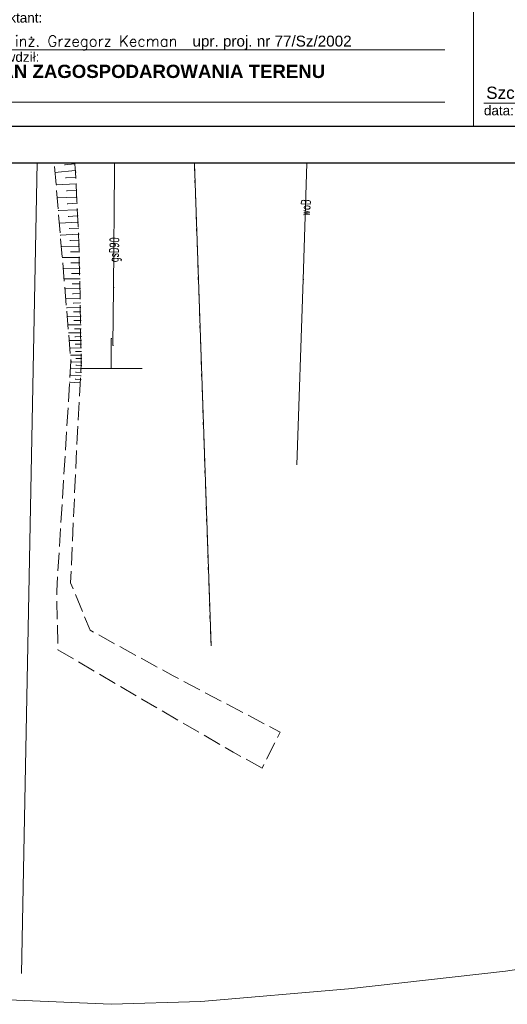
# Model space of a CAD drawing. Extents: x -134780 to 5540120, y 74663 to 5964901.
# Tile 7 of 84: x 5539592 to 5539633, y 5961197 to 5961279. Entities that reach past the tile are written whole.
import ezdxf

# ---------------------------------------------------------------- set-up
doc = ezdxf.new("R2010")
doc.units = 0
doc.header["$MEASUREMENT"] = 0
doc.set_wipeout_variables(frame=1)
doc.linetypes.add('L_0_03', pattern=[1, 0.5, -0.5])
doc.linetypes.add('L_0_06', pattern=[2, 1.5, -0.5])
for name, color, linetype, lineweight in [('000_Inne__niezydentyfikowane__Nr_Pióra__7', 7, 'Continuous', 13), ('0_Nr_Pióra__7', 7, 'Continuous', 13), ('ARCH TABELA_Nr_Pióra__1', 7, 'Continuous', 25), ('ARCH TABELA_Nr_Pióra__21', 7, 'Continuous', 9), ('ARCH TABELA_Nr_Pióra__7', 7, 'Continuous', 13), ('kraweznik_Nr_Pióra__7', 7, 'Continuous', 13), ('mapa', 7, 'Continuous', 13), ('przewod_gazowy_Atr1_Nr_Pióra__7', 7, 'Continuous', 13), ('przewod_gazowy_Nr_Pióra__7', 7, 'Continuous', 13), ('przewod_wodociagowy_Atr1_Nr_Pióra__7', 7, 'Continuous', 13), ('przewod_wodociagowy_Nr_Pióra__7', 7, 'Continuous', 13), ('skarpa_nieumocniona_Nr_Pióra__7', 7, 'Continuous', 13), ('Wstawianie_ramki_sekcyjnej_z_opisem_Nr_Pióra__7', 7, 'Continuous', 13), ('zasuwa_lub_zawor_Nr_Pióra__7', 7, 'Continuous', 13)]:
    doc.layers.add(name, color=color, linetype=linetype, lineweight=lineweight)
doc.layers.add('218_kontur_uzytku_gruntowego_Nr_Pióra__3', color=7, linetype='Continuous', lineweight=18, true_color=0xff6600)
doc.layers.add('219_dzialka_ewidencyjna_Nr_Pióra__96', color=7, linetype='Continuous', lineweight=13, true_color=0x00d59f)
doc.layers.add('_TABELA', color=7, linetype='Continuous')
doc.styles.add('GENERATED_STYLE_10', font='ariali.ttf')
doc.styles.add('GENERATED_STYLE_11', font='arialbd.ttf')
doc.styles.add('GENERATED_STYLE_7', font='Simplex.shx', dxfattribs={"bigfont": 'BIGFONT.SHX'})
doc.styles.add('GENERATED_STYLE_9', font='arial.ttf')

# ---------------------------------------------------------------- blocks, each defined once
blk = doc.blocks.new('mapa')
at = {"layer": '000_Inne__niezydentyfikowane__Nr_Pióra__7', "color": 252, "linetype": 'Continuous', "flags": 128}
for points in [[(5539596.01, 5961278.1), (5539593.87, 5961277.94)], [(5539596.1, 5961276.77), (5539592.01, 5961276.48)], [(5539596.19, 5961275.57), (5539594.33, 5961275.44)], [(5539596.28, 5961274.49), (5539592.93, 5961274.18)], [(5539596.37, 5961273.5), (5539594.84, 5961273.36)], [(5539596.45, 5961272.6), (5539593.67, 5961272.34)], [(5539596.53, 5961271.77), (5539595.26, 5961271.66)], [(5539596.6, 5961271.02), (5539594.28, 5961270.81)], [(5539596.66, 5961270.34), (5539595.6, 5961270.24)], [(5539596.72, 5961269.71), (5539594.79, 5961269.53)], [(5539596.82, 5961268.58), (5539595.17, 5961268.43)], [(5539596.77, 5961269.13), (5539595.89, 5961269.05)], [(5539596.88, 5961268.03), (5539596.04, 5961267.95)], [(5539596.93, 5961267.47), (5539595.26, 5961267.32)], [(5539596.98, 5961266.91), (5539596.14, 5961266.84)], [(5539597.03, 5961266.36), (5539595.35, 5961266.2)], [(5539597.09, 5961265.26), (5539595.44, 5961265.18)], [(5539597.06, 5961265.8), (5539596.23, 5961265.76)], [(5539597.11, 5961264.72), (5539596.3, 5961264.68)], [(5539597.14, 5961264.18), (5539595.53, 5961264.1)], [(5539597.17, 5961263.66), (5539596.37, 5961263.62)], [(5539597.19, 5961263.13), (5539595.62, 5961263.06)], [(5539597.24, 5961262.11), (5539595.71, 5961262.03)], [(5539597.22, 5961262.62), (5539596.44, 5961262.58)], [(5539597.29, 5961261.11), (5539595.79, 5961261.03)], [(5539597.27, 5961261.61), (5539596.51, 5961261.57)], [(5539597.31, 5961260.62), (5539596.57, 5961260.58)], [(5539597.33, 5961260.13), (5539595.87, 5961260.1)], [(5539597.34, 5961259.66), (5539596.63, 5961259.64)], [(5539597.35, 5961259.19), (5539595.95, 5961259.17)], [(5539597.36, 5961258.74), (5539596.67, 5961258.73)], [(5539597.37, 5961258.29), (5539596.02, 5961258.27)], [(5539597.38, 5961257.86), (5539596.72, 5961257.85)], [(5539597.39, 5961257.43), (5539596.1, 5961257.41)], [(5539597.4, 5961256.61), (5539596.17, 5961256.58)], [(5539597.39, 5961257.01), (5539596.76, 5961257)], [(5539597.42, 5961255.81), (5539596.23, 5961255.79)], [(5539597.41, 5961256.21), (5539596.8, 5961256.19)], [(5539597.42, 5961255.43), (5539596.84, 5961255.42)], [(5539597.43, 5961255.06), (5539596.3, 5961255.03)], [(5539597.44, 5961254.69), (5539596.88, 5961254.68)], [(5539597.45, 5961254.33), (5539596.36, 5961254.31)], [(5539597.45, 5961253.98), (5539596.92, 5961253.97)], [(5539597.46, 5961253.63), (5539596.42, 5961253.61)], [(5539597.47, 5961252.97), (5539596.47, 5961252.95)], [(5539597.47, 5961253.3), (5539596.96, 5961253.29)], [(5539597.48, 5961252.33), (5539596.53, 5961252.31)], [(5539597.48, 5961252.64), (5539596.99, 5961252.63)], [(5539597.5, 5961251.71), (5539596.58, 5961251.69)], [(5539597.49, 5961252.02), (5539597.02, 5961252.01)], [(5539597.5, 5961251.42), (5539597.05, 5961251.41)], [(5539597.51, 5961251.12), (5539596.63, 5961251.11)], [(5539597.52, 5961250.55), (5539596.66, 5961250.54)], [(5539597.51, 5961250.84), (5539597.08, 5961250.83)], [(5539597.49, 5961249.98), (5539596.63, 5961250.03)], [(5539597.48, 5961249.69), (5539597.05, 5961249.71)], [(5539597.51, 5961250.27), (5539597.08, 5961250.29)], [(5539597.46, 5961249.4), (5539596.6, 5961249.45)], [(5539597.45, 5961249.11), (5539597.01, 5961249.14)], [(5539597.43, 5961248.82), (5539596.56, 5961248.87)]]:
    blk.add_lwpolyline(points, dxfattribs=at)
at = {"layer": '0_Nr_Pióra__7', "color": 252, "linetype": 'Continuous'}
for p, q in [((5539593.87, 5961277.94), (5539593.92, 5961277.94)), ((5539596.01, 5961278.1), (5539596.06, 5961278.1)), ((5539596.1, 5961276.77), (5539596.15, 5961276.77)), ((5539594.33, 5961275.44), (5539594.38, 5961275.44)), ((5539596.19, 5961275.57), (5539596.24, 5961275.57)), ((5539596.22, 5961275.12), (5539596.27, 5961275.12)), ((5539592.93, 5961274.18), (5539592.98, 5961274.18)), ((5539596.28, 5961274.49), (5539596.33, 5961274.49)), ((5539600.18, 5961274.27), (5539600.23, 5961274.27)), ((5539594.84, 5961273.36), (5539594.89, 5961273.36)), ((5539596.37, 5961273.5), (5539596.42, 5961273.5)), ((5539596.45, 5961272.6), (5539596.5, 5961272.6)), ((5539593.67, 5961272.34), (5539593.72, 5961272.34)), ((5539596.53, 5961271.77), (5539596.58, 5961271.77)), ((5539595.26, 5961271.66), (5539595.31, 5961271.66)), ((5539596.6, 5961271.02), (5539596.65, 5961271.02)), ((5539594.28, 5961270.81), (5539594.33, 5961270.81)), ((5539595.6, 5961270.24), (5539595.65, 5961270.24)), ((5539596.66, 5961270.34), (5539596.71, 5961270.34)), ((5539594.79, 5961269.53), (5539594.84, 5961269.53)), ((5539596.72, 5961269.71), (5539596.77, 5961269.71)), ((5539595.15, 5961268.63), (5539595.2, 5961268.63)), ((5539595.17, 5961268.43), (5539595.22, 5961268.43)), ((5539595.89, 5961269.05), (5539595.94, 5961269.05)), ((5539596.77, 5961269.13), (5539596.82, 5961269.13)), ((5539596.82, 5961268.58), (5539596.87, 5961268.58)), ((5539596.04, 5961267.95), (5539596.09, 5961267.95)), ((5539596.88, 5961268.03), (5539596.93, 5961268.03)), ((5539595.26, 5961267.32), (5539595.31, 5961267.32)), ((5539596.14, 5961266.84), (5539596.19, 5961266.84)), ((5539596.93, 5961267.47), (5539596.98, 5961267.47)), ((5539596.98, 5961266.91), (5539597.03, 5961266.91)), ((5539595.35, 5961266.2), (5539595.4, 5961266.2)), ((5539597.03, 5961266.36), (5539597.08, 5961266.36)), ((5539597.04, 5961266.24), (5539597.09, 5961266.24)), ((5539600.25, 5961266.4), (5539600.3, 5961266.4)), ((5539595.44, 5961265.18), (5539595.49, 5961265.18)), ((5539596.23, 5961265.76), (5539596.28, 5961265.76)), ((5539597.06, 5961265.8), (5539597.11, 5961265.8)), ((5539597.09, 5961265.26), (5539597.14, 5961265.26)), ((5539596.3, 5961264.68), (5539596.35, 5961264.68)), ((5539597.11, 5961264.72), (5539597.16, 5961264.72)), ((5539595.53, 5961264.1), (5539595.58, 5961264.1)), ((5539596.37, 5961263.62), (5539596.42, 5961263.62)), ((5539597.14, 5961264.18), (5539597.19, 5961264.18)), ((5539597.17, 5961263.66), (5539597.22, 5961263.66)), ((5539595.62, 5961263.06), (5539595.67, 5961263.06)), ((5539597.19, 5961263.13), (5539597.24, 5961263.13)), ((5539595.71, 5961262.03), (5539595.76, 5961262.03)), ((5539596.44, 5961262.58), (5539596.49, 5961262.58)), ((5539597.22, 5961262.62), (5539597.27, 5961262.62)), ((5539597.24, 5961262.11), (5539597.29, 5961262.11)), ((5539596.51, 5961261.57), (5539596.56, 5961261.57)), ((5539597.27, 5961261.61), (5539597.32, 5961261.61)), ((5539597.29, 5961261.11), (5539597.34, 5961261.11)), ((5539595.79, 5961261.03), (5539595.84, 5961261.03)), ((5539596.57, 5961260.58), (5539596.62, 5961260.58)), ((5539597.31, 5961260.62), (5539597.36, 5961260.62)), ((5539597.33, 5961260.29), (5539597.38, 5961260.29)), ((5539595.87, 5961260.1), (5539595.92, 5961260.1)), ((5539596.63, 5961259.64), (5539596.68, 5961259.64)), ((5539597.33, 5961260.13), (5539597.38, 5961260.13)), ((5539597.34, 5961259.66), (5539597.39, 5961259.66)), ((5539595.95, 5961259.17), (5539596, 5961259.17)), ((5539596.67, 5961258.73), (5539596.72, 5961258.73)), ((5539597.35, 5961259.19), (5539597.4, 5961259.19)), ((5539597.36, 5961258.74), (5539597.41, 5961258.74)), ((5539596.02, 5961258.27), (5539596.07, 5961258.27)), ((5539596.72, 5961257.85), (5539596.77, 5961257.85)), ((5539597.37, 5961258.29), (5539597.42, 5961258.29)), ((5539597.38, 5961257.86), (5539597.43, 5961257.86)), ((5539596.1, 5961257.41), (5539596.15, 5961257.41)), ((5539597.39, 5961257.43), (5539597.44, 5961257.43)), ((5539615.83, 5961257.35), (5539615.88, 5961257.35)), ((5539596.17, 5961256.58), (5539596.22, 5961256.58)), ((5539596.76, 5961257), (5539596.81, 5961257)), ((5539597.39, 5961257.01), (5539597.44, 5961257.01)), ((5539597.4, 5961256.61), (5539597.45, 5961256.61)), ((5539600.19, 5961256.71), (5539600.24, 5961256.71)), ((5539596.23, 5961255.79), (5539596.28, 5961255.79)), ((5539596.8, 5961256.19), (5539596.85, 5961256.19)), ((5539596.84, 5961255.42), (5539596.89, 5961255.42)), ((5539597.41, 5961256.21), (5539597.46, 5961256.21)), ((5539597.42, 5961255.81), (5539597.47, 5961255.81)), ((5539597.42, 5961255.43), (5539597.47, 5961255.43)), ((5539596.3, 5961255.03), (5539596.35, 5961255.03)), ((5539596.88, 5961254.68), (5539596.93, 5961254.68)), ((5539597.43, 5961255.06), (5539597.48, 5961255.06)), ((5539597.44, 5961254.69), (5539597.49, 5961254.69)), ((5539596.36, 5961254.31), (5539596.41, 5961254.31)), ((5539596.92, 5961253.97), (5539596.97, 5961253.97)), ((5539597.45, 5961254.33), (5539597.5, 5961254.33)), ((5539597.45, 5961253.98), (5539597.5, 5961253.98)), ((5539596.42, 5961253.61), (5539596.47, 5961253.61)), ((5539596.96, 5961253.29), (5539597.01, 5961253.29)), ((5539597.46, 5961253.63), (5539597.51, 5961253.63)), ((5539597.47, 5961253.3), (5539597.52, 5961253.3)), ((5539597.47, 5961252.97), (5539597.52, 5961252.97)), ((5539596.47, 5961252.95), (5539596.52, 5961252.95)), ((5539596.53, 5961252.31), (5539596.58, 5961252.31)), ((5539596.99, 5961252.63), (5539597.04, 5961252.63)), ((5539597.48, 5961252.64), (5539597.53, 5961252.64)), ((5539597.48, 5961252.33), (5539597.53, 5961252.33)), ((5539600, 5961252.5), (5539600.05, 5961252.5)), ((5539596.58, 5961251.69), (5539596.63, 5961251.69)), ((5539597.02, 5961252.01), (5539597.07, 5961252.01)), ((5539597.05, 5961251.41), (5539597.1, 5961251.41)), ((5539597.49, 5961252.02), (5539597.54, 5961252.02)), ((5539597.5, 5961251.71), (5539597.55, 5961251.71)), ((5539597.5, 5961251.42), (5539597.55, 5961251.42)), ((5539600.12, 5961251.91), (5539600.17, 5961251.91)), ((5539596.63, 5961251.11), (5539596.68, 5961251.11)), ((5539596.66, 5961250.54), (5539596.71, 5961250.54)), ((5539596.67, 5961250.62), (5539596.72, 5961250.62)), ((5539597.08, 5961250.83), (5539597.13, 5961250.83)), ((5539597.51, 5961251.12), (5539597.56, 5961251.12)), ((5539597.51, 5961250.84), (5539597.56, 5961250.84)), ((5539597.52, 5961250.55), (5539597.57, 5961250.55)), ((5539596.63, 5961250.03), (5539596.68, 5961250.03)), ((5539597.05, 5961249.71), (5539597.1, 5961249.71)), ((5539597.08, 5961250.29), (5539597.13, 5961250.29)), ((5539597.49, 5961249.98), (5539597.54, 5961249.98)), ((5539597.5, 5961250), (5539597.55, 5961250)), ((5539597.51, 5961250.27), (5539597.56, 5961250.27)), ((5539597.52, 5961250.45), (5539597.57, 5961250.45)), ((5539600, 5961250), (5539600.05, 5961250)), ((5539602.5, 5961250), (5539602.55, 5961250)), ((5539596.6, 5961249.45), (5539596.65, 5961249.45)), ((5539597.01, 5961249.14), (5539597.06, 5961249.14)), ((5539597.45, 5961249.11), (5539597.5, 5961249.11)), ((5539597.46, 5961249.4), (5539597.51, 5961249.4)), ((5539597.48, 5961249.69), (5539597.53, 5961249.69)), ((5539596.56, 5961248.87), (5539596.61, 5961248.87))]:
    blk.add_line(p, q, dxfattribs=at)
at = {"layer": '218_kontur_uzytku_gruntowego_Nr_Pióra__3', "color": 252, "linetype": 'L_0_03', "flags": 128}
blk.add_lwpolyline([(5539608.23, 5961227.09), (5539606.23, 5961285.27)], dxfattribs=at)
at = {"layer": '219_dzialka_ewidencyjna_Nr_Pióra__96', "color": 252, "linetype": 'Continuous', "flags": 128}
for points in [[(5539606.23, 5961285.27), (5539608.23, 5961227.09)], [(5539594.19, 5961282.76), (5539592.6, 5961200.01)]]:
    blk.add_lwpolyline(points, dxfattribs=at)
at = {"layer": 'kraweznik_Nr_Pióra__7', "color": 252, "linetype": 'Continuous', "flags": 128}
blk.add_lwpolyline([(5539710.61, 5961215.28), (5539680.29, 5961210.78), (5539674.49, 5961209.63), (5539644.24, 5961202.32), (5539639.4, 5961201.24), (5539632.54, 5961200.21), (5539619.57, 5961198.76), (5539607.4, 5961197.71), (5539600, 5961197.47), (5539587.6, 5961198), (5539578.59, 5961199.3), (5539568.5, 5961201.64), (5539553.49, 5961205.96), (5539548.79, 5961207.31), (5539542.98, 5961209.08), (5539539.17, 5961211.64), (5539536.43, 5961215.63), (5539535.09, 5961219.59), (5539534.64, 5961223.09), (5539534.93, 5961227.39), (5539534.99, 5961242.98), (5539535.1, 5961256.9), (5539535.43, 5961273.08), (5539535.77, 5961288.6)], dxfattribs=at)
at = {"layer": 'przewod_gazowy_Nr_Pióra__7', "color": 252, "linetype": 'Continuous', "flags": 128}
blk.add_lwpolyline([(5539617.02, 5961366.51), (5539616.75, 5961352.18), (5539616.46, 5961345.05), (5539616.15, 5961339.78), (5539615.08, 5961332.97), (5539614.03, 5961324.36), (5539612.95, 5961319.45), (5539611.34, 5961315.57), (5539610, 5961311.3), (5539606.64, 5961302.59), (5539602.88, 5961293.99), (5539600.8, 5961289.38), (5539599.49, 5961285.15), (5539600.01, 5961280.28), (5539600.18, 5961274.27), (5539600.25, 5961266.4), (5539600.19, 5961256.71), (5539600.12, 5961251.91)], dxfattribs=at)
at = {"layer": 'przewod_wodociagowy_Nr_Pióra__7', "color": 252, "linetype": 'Continuous', "flags": 128}
blk.add_lwpolyline([(5539523.52, 5961364.08), (5539529.06, 5961363.67), (5539537.48, 5961362.65), (5539542.79, 5961362), (5539541.4, 5961352.89), (5539540.33, 5961338.95), (5539539.17, 5961326.33), (5539538.66, 5961318.45), (5539538.17, 5961311.01), (5539537.08, 5961296.32), (5539536.47, 5961285.85), (5539535.85, 5961268.98), (5539549.29, 5961271.29), (5539573.3, 5961275.34), (5539588.62, 5961277.8), (5539602.17, 5961279.36), (5539616.59, 5961280.91), (5539615.83, 5961257.35), (5539615.32, 5961242.06)], dxfattribs=at)
at = {"layer": 'skarpa_nieumocniona_Nr_Pióra__7', "color": 252, "linetype": 'L_0_06', "flags": 128}
blk.add_lwpolyline([(5539612.44, 5961216.99), (5539610.06, 5961218.31), (5539602.52, 5961222.69), (5539595.6, 5961226.77), (5539595.49, 5961231.6), (5539596.67, 5961250.62), (5539595.15, 5961268.63), (5539591.76, 5961277.11), (5539591.61, 5961282.43), (5539591.99, 5961287.81), (5539593.952, 5961294.062), (5539595.56, 5961307.5), (5539598.16, 5961315.46), (5539599.447, 5961317.425), (5539604.82, 5961325.84), (5539609.779, 5961325.121), (5539608.69, 5961322.78), (5539608.64, 5961322.68), (5539605.4, 5961316.63), (5539601.53, 5961309.53), (5539598.8, 5961303.88), (5539597.99, 5961299.75), (5539597.47, 5961296.58), (5539596.26, 5961288.98), (5539595.52, 5961283.49), (5539595.86, 5961280.18), (5539596.22, 5961275.12), (5539597.04, 5961266.24), (5539597.33, 5961260.29), (5539597.52, 5961250.45), (5539597.18, 5961244.27), (5539596.64, 5961232.31), (5539598.25, 5961228.38), (5539605.11, 5961224.61), (5539613.95, 5961219.95)], close=True, dxfattribs=at)
at = {"layer": 'Wstawianie_ramki_sekcyjnej_z_opisem_Nr_Pióra__7', "color": 252, "linetype": 'Continuous', "flags": 128}
for points in [[(5539600, 5961250), (5539600, 5961252.5)], [(5539600, 5961250), (5539600, 5961252.5)], [(5539600, 5961250), (5539600, 5961252.5)], [(5539600, 5961250), (5539600, 5961252.5)], [(5539597.5, 5961250), (5539600, 5961250)], [(5539597.5, 5961250), (5539600, 5961250)], [(5539600, 5961250), (5539602.5, 5961250)], [(5539600, 5961250), (5539602.5, 5961250)]]:
    blk.add_lwpolyline(points, dxfattribs=at)
at = {"layer": 'przewod_gazowy_Atr1_Nr_Pióra__7', "color": 252, "linetype": 'Continuous', "insert": (5539599.82, 5961258.807), "char_height": 0.75, "attachment_point": 1, "rotation": 88, "style": 'GENERATED_STYLE_7'}
blk.add_mtext('{\\W0.660000x;gsD90}', dxfattribs=at)
at = {"layer": 'przewod_wodociagowy_Atr1_Nr_Pióra__7', "color": 252, "linetype": 'Continuous', "insert": (5539615.617, 5961262.668), "char_height": 0.75, "attachment_point": 1, "rotation": 86.5, "style": 'GENERATED_STYLE_7'}
blk.add_mtext('{\\W0.660000x;woB}', dxfattribs=at)
blk = doc.blocks.new('A$C68B9850F')
at = {"layer": 'ARCH TABELA_Nr_Pióra__21', "linetype": 'Continuous'}
for p, q in [((-87.5, 29.056), (-63.032, 29.056)), ((-87.5, 0), (-87.5, 29.056)), ((-87.5, 29.056), (0, 29.056)), ((-86.968, 17.354), (-86.968, 28.524)), ((-86.968, 28.524), (-63.564, 28.524)), ((-63.564, 17.354), (-63.564, 28.524)), ((-63.032, 29.056), (-63.032, 0)), ((-63.032, 16.822), (-63.032, 29.056)), ((-21.809, 29.056), (-21.809, 0)), ((0, 29.056), (0, 0)), ((-63.032, 0), (-63.032, 27.056)), ((-62.671, 23.206), (-24.172, 23.206)), ((-21.112, 23.206), (-1.615, 23.206)), ((-62.671, 18.006), (-24.172, 18.006)), ((-21.025, 18.006), (-1.615, 18.006)), ((-86.968, 17.354), (-63.564, 17.354)), ((-87.5, 16.822), (-63.032, 16.822)), ((-62.671, 12.806), (-24.172, 12.806)), ((-20.966, 12.893), (-15.568, 12.893)), ((-62.671, 9.563), (-24.172, 9.563)), ((-62.617, 6.32), (-24.172, 6.32)), ((-62.671, 2), (-24.172, 2)), ((-20.966, 1.912), (-9.557, 1.912)), ((-9.557, 1.912), (-1.615, 1.912)), ((-87.5, 0), (-63.032, 0)), ((0, 0), (-63.032, 0))]:
    blk.add_line(p, q, dxfattribs=at)
at = {"layer": 'ARCH TABELA_Nr_Pióra__1', "color": 7, "linetype": 'Continuous', "style": 'GENERATED_STYLE_7', "width": 0.9}
blk.add_text('PROJEKT PRZEBUDOWY WRAZ Z ROZBUDOWĄ BUDYNKU SZKOŁY', height=0.9, dxfattribs=at).set_placement((-62.671, 26.704))
at = {"layer": 'ARCH TABELA_Nr_Pióra__1', "color": 7, "linetype": 'Continuous', "style": 'GENERATED_STYLE_7'}
for s, p in [('PODSTAWOWEJ ORAZ ZMIANĄ SPOSOBU UŻYTKOWANIA', (-62.671, 25.03)), ('NA BUDYNEK MIESZKALNY WIELORODZINNY', (-62.671, 23.527))]:
    blk.add_text(s, height=0.9, dxfattribs=at).set_placement(p)
at = {"layer": 'ARCH TABELA_Nr_Pióra__1', "linetype": 'Continuous', "insert": (-62.828, 5.101), "char_height": 1.1, "attachment_point": 1, "style": 'GENERATED_STYLE_11'}
blk.add_mtext('PLAN ZAGOSPODAROWANIA TERENU', dxfattribs=at)
at = {"layer": 'ARCH TABELA_Nr_Pióra__21', "linetype": 'Continuous', "insert": (-62.671, 12.499), "char_height": 1.06383, "attachment_point": 7, "line_spacing_factor": 0.807442, "style": 'GENERATED_STYLE_9'}
blk.add_mtext('{Gmina Świdwin\\Pul. Plac Konstytucji 3-go Maja 1, 78-300 Świdwin}', dxfattribs=at)
at = {"layer": 'ARCH TABELA_Nr_Pióra__7', "linetype": 'Continuous'}
for s, insert, char_height, attachment_point, line_spacing_factor, style in [('{PRACOWNIA PROJEKTOWA\\P\\LBartosz Balejko}', (-75.266, 27.699), 1.06383, 2, 0.926719, 'GENERATED_STYLE_10'), ('{Rusinowo, 78-311 Rusinowo, gmina Świdwin \\Pdz.nr 375/5, obręb Rusinowo}', (-62.671, 17.699), 1.06383, 7, 0.918867, 'GENERATED_STYLE_9'), ('PROJEKT TECHNICZNY', (-21.025, 20.629), 0.9, 1, 0.923713, 'GENERATED_STYLE_9')]:
    blk.add_mtext(s, dxfattribs=dict(at, insert=insert, char_height=char_height, attachment_point=attachment_point, line_spacing_factor=line_spacing_factor, style=style))
at = {"layer": 'ARCH TABELA_Nr_Pióra__7', "linetype": 'Continuous', "style": 'GENERATED_STYLE_9'}
for s, insert, char_height, attachment_point in [('sanitarna', (-20.919, 25.354), 1.5958, 1), ('{temat:}', (-62.617, 23.023), 0.7979, 1), ('{branża:}', (-21.053, 22.962), 0.7979, 1), ('{adres inwestycji:}', (-62.617, 17.625), 0.7979, 1), ('{faza:}', (-20.966, 17.781), 0.7979, 1), ('{jednostka projektowa:}', (-85.585, 16.549), 0.7979, 1), ('1:500', (-20.929, 14.949), 1.5958, 1), ('{inwestor:}', (-62.617, 12.581), 0.7979, 1), ('{skala:}', (-20.877, 12.571), 0.7979, 1), ('{projektant:}', (-62.617, 9.381), 0.7979, 1), ('S1', (-1.615, 7.955), 4.5, 3), ('{sprawdził:}', (-62.607, 6.138), 0.7979, 1), ('Szczecin, 06.2025', (-20.772, 3.287), 1.01064, 1), ('{data:}', (-20.959, 1.714), 0.7979, 1), ('{rys.}', (-62.707, 1.714), 0.7979, 1), ('{nr rys.}', (-4.655, 1.73), 0.7979, 1)]:
    blk.add_mtext(s, dxfattribs=dict(at, insert=insert, char_height=char_height, attachment_point=attachment_point))
for s, insert, char_height, width, attachment_point, line_spacing_factor in [('{ul.Różana 6, 78-300 Świdwin\\PNIP 672-168-25-82 Regon 331349321\\Ptel.: +48 501 059 462\\Pmail: bartekbalejko@o2.pl}', (-75.266, 24.39), 0.90426, 23.40426, 2, 1.156383), ('{UWAGA:\\PKopiowanie, publikacje oraz wszelkie inne formy wykorzystania projektu bez zgody autorów będą naruszeniem przepisówwynikających z Ustawy z dnia 4.02.1994 r. o prawie autorskim i prawach pokrewnych.}', (-86.474, 7.549), 0.851064, 22.41704, 1, 0.703415)]:
    blk.add_mtext(s, dxfattribs=dict(at, insert=insert, char_height=char_height, width=width, attachment_point=attachment_point, line_spacing_factor=line_spacing_factor))
at = {"layer": 'ARCH TABELA_Nr_Pióra__7', "color": 0, "linetype": 'Continuous', "char_height": 0.9, "attachment_point": 1, "style": 'GENERATED_STYLE_7'}
for s, insert, width in [('mgr inż. Krzysztof Imbra  \\fArial|b0|i0|c238;upr. proj. nr 71/Sz/2002', (-62.682, 11.072), 37.95373), ('mgr inż. Grzegorz Kecman  \\fArial|b0|i0|c238;upr. proj. nr 77/Sz/2002', (-62.682, 7.501), 36.858)]:
    blk.add_mtext(s, dxfattribs=dict(at, insert=insert, width=width))

msp = doc.modelspace()

# ---------------------------------------------------------------- block references
at = {"layer": 'mapa', "color": 4, "lineweight": 40}
msp.add_blockref('mapa', (0, 0), dxfattribs=at)

# ---------------------------------------------------------------- next in the draw order: wipeouts: each hides what was drawn before it
msp.add_wipeout([(5539564.213, 5961270.013), (5539564.213, 5961299.069), (5539651.713, 5961299.069), (5539651.713, 5961270.013)]).dxf.layer = 'zasuwa_lub_zawor_Nr_Pióra__7'

# ---------------------------------------------------------------- next in the draw order: block references
at = {"layer": 'zasuwa_lub_zawor_Nr_Pióra__7'}
msp.add_blockref('A$C68B9850F', (5539651.713, 5961270.013), dxfattribs=at)

# ---------------------------------------------------------------- next in the draw order: wipeouts: each hides what was drawn before it
msp.add_wipeout([(5539444.713, 5961266.963), (5539444.713, 5961415.463), (5539654.713, 5961415.463), (5539651.713, 5961412.413), (5539457.213, 5961412.413), (5539457.213, 5961270.013), (5539651.713, 5961270.013), (5539654.713, 5961266.963)]).dxf.layer = 'zasuwa_lub_zawor_Nr_Pióra__7'

# ---------------------------------------------------------------- next in the draw order: linework, layer by layer
at = {"layer": '_TABELA', "color": 7}
for points in [[(5539444.713, 5961415.463), (5539654.713, 5961415.463), (5539654.713, 5961266.963), (5539444.713, 5961266.963)], [(5539457.213, 5961412.413), (5539651.713, 5961412.413), (5539651.713, 5961270.013), (5539457.213, 5961270.013)]]:
    msp.add_lwpolyline(points, close=True, dxfattribs=at)

doc.saveas('drawing.dxf')
